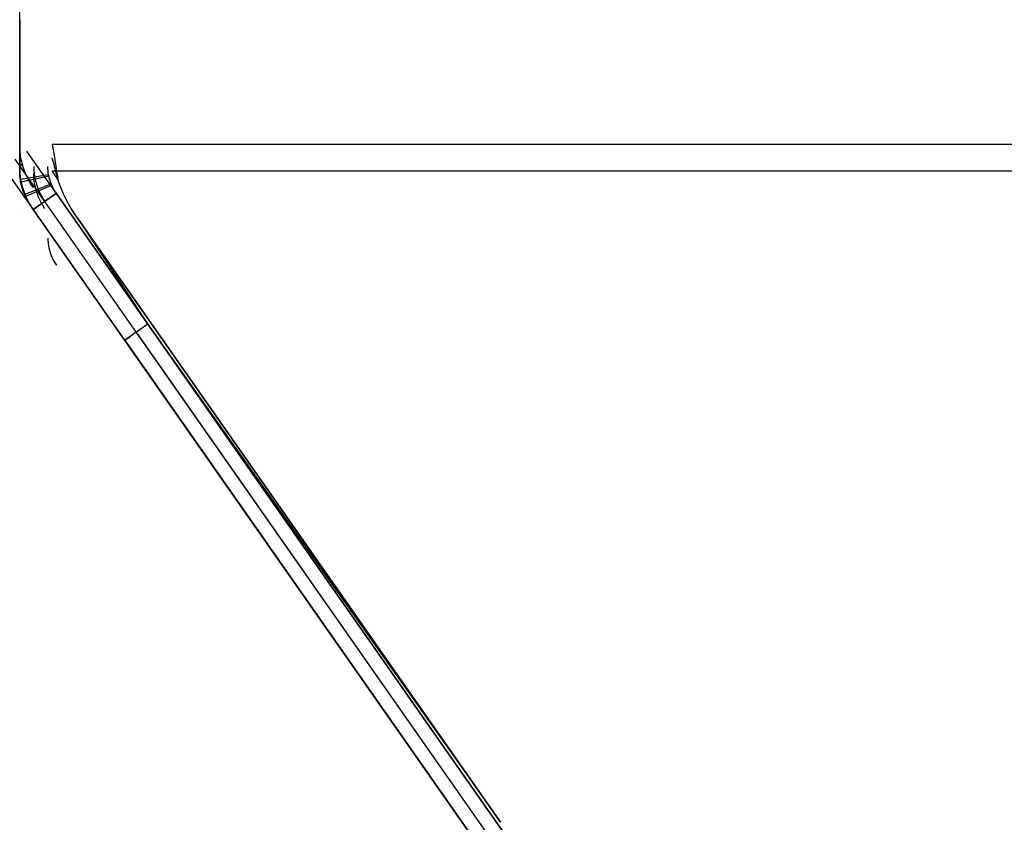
# Model space of a CAD drawing. Header units: millimetres. Extents: x 0 to 900, y -30 to 196.
# Tile 23 of 68: x 0 to 52, y 20 to 63. Entities that reach past the tile are written whole.
import ezdxf

# ---------------------------------------------------------------- set-up
doc = ezdxf.new("R2010")
doc.units = ezdxf.units.MM
doc.header["$MEASUREMENT"] = 0
doc.layers.add('Predefinito', color=5, linetype='Continuous')

# ---------------------------------------------------------------- blocks, each defined once
blk = doc.blocks.new('(#4957) MENSOLA_INTELIGENTE')
at = {"layer": 'Predefinito', "extrusion": (1, 0, 0)}
for points in [[(234.662, -83.486), (234.606, -83.308), (234.546, -83.13), (234.483, -82.952), (234.416, -82.775), (234.345, -82.598), (234.27, -82.421), (234.191, -82.245), (234.109, -82.07), (234.023, -81.895), (233.933, -81.722), (233.839, -81.549), (233.741, -81.378), (233.64, -81.207), (233.535, -81.039), (233.426, -80.871), (233.313, -80.706), (233.197, -80.542), (233.077, -80.38), (232.954, -80.22), (232.827, -80.062), (232.696, -79.906), (232.562, -79.753), (232.425, -79.602), (232.284, -79.453), (232.14, -79.308), (231.993, -79.165), (231.842, -79.025), (231.689, -78.888), (231.533, -78.754), (231.374, -78.623), (231.212, -78.495), (231.048, -78.371), (230.881, -78.25), (230.711, -78.132), (230.54, -78.019), (230.366, -77.908), (230.19, -77.802), (230.012, -77.699), (229.832, -77.6), (229.651, -77.505), (229.468, -77.414), (229.283, -77.327), (229.097, -77.243), (228.91, -77.164), (228.722, -77.089), (228.533, -77.017), (228.343, -76.95), (228.152, -76.887), (227.961, -76.827), (227.769, -76.772), (227.577, -76.721), (227.385, -76.674), (227.192, -76.631), (227, -76.591), (226.807, -76.556), (226.615, -76.525), (226.423, -76.497), (226.232, -76.474), (226.041, -76.454), (225.851, -76.438), (225.662, -76.425), (225.473, -76.416), (225.286, -76.411), (225.099, -76.409)], [(225.099, -76.409), (225.444, -76.415), (225.788, -76.433), (226.131, -76.463), (226.472, -76.504), (226.813, -76.557), (227.151, -76.622), (227.487, -76.698), (227.819, -76.786), (228.149, -76.886), (228.475, -76.996), (228.797, -77.118), (229.115, -77.251), (229.428, -77.395), (229.736, -77.549), (230.038, -77.714), (230.334, -77.889), (230.625, -78.074), (230.908, -78.27), (231.185, -78.474), (231.455, -78.689), (231.717, -78.912), (231.971, -79.144), (232.217, -79.385), (232.455, -79.634), (232.684, -79.892), (232.903, -80.157), (233.114, -80.429), (233.315, -80.708), (233.507, -80.995), (233.688, -81.287), (233.859, -81.586), (234.02, -81.89), (234.17, -82.2), (234.31, -82.515), (234.439, -82.834), (234.556, -83.158), (234.662, -83.486)], [(225.099, -76.409), (225.444, -76.415), (225.788, -76.433), (226.131, -76.463), (226.472, -76.504), (226.813, -76.557), (227.151, -76.622), (227.487, -76.698), (227.819, -76.786), (228.149, -76.886), (228.475, -76.996), (228.797, -77.118), (229.115, -77.251), (229.428, -77.395), (229.736, -77.549), (230.038, -77.714), (230.334, -77.889), (230.625, -78.074), (230.908, -78.27), (231.185, -78.474), (231.455, -78.689), (231.717, -78.912), (231.971, -79.144), (232.217, -79.385), (232.455, -79.634), (232.684, -79.892), (232.903, -80.157), (233.114, -80.429), (233.315, -80.708), (233.507, -80.995), (233.688, -81.287), (233.859, -81.586), (234.02, -81.89), (234.17, -82.2), (234.31, -82.515), (234.439, -82.834), (234.556, -83.158), (234.662, -83.486)], [(225.099, -76.409), (140.921, -76.409)], [(141.647, -76.409), (141.647, -188.156)], [(141.647, -76.409), (141.647, -188.156)], [(140.921, -76.409), (140.68, -76.406), (140.439, -76.398), (140.198, -76.383), (139.957, -76.363), (139.717, -76.337), (139.476, -76.304), (139.237, -76.267), (138.999, -76.223), (138.761, -76.173), (138.525, -76.118), (138.291, -76.057), (138.058, -75.991), (137.827, -75.919), (137.598, -75.841), (137.372, -75.759), (137.148, -75.671)], [(137.148, -75.671), (137.449, -75.787), (137.753, -75.894), (138.06, -75.991), (138.37, -76.079), (138.683, -76.156), (138.999, -76.223), (139.316, -76.28), (139.635, -76.326), (139.955, -76.363), (140.276, -76.389), (140.598, -76.404), (140.921, -76.409)], [(140.921, -76.409), (140.598, -76.404), (140.276, -76.389), (139.955, -76.363), (139.635, -76.326), (139.316, -76.28), (138.999, -76.223), (138.683, -76.156), (138.37, -76.079), (138.06, -75.991), (137.753, -75.894), (137.449, -75.787), (137.148, -75.671)], [(137.148, -75.671), (27.318, -75.671)], [(137.148, -75.671), (27.318, -75.671)], [(26.616, -73.376), (133.747, -73.376)], [(130.921, -74.929), (129.421, -74.929)], [(129.067, -75.408), (129.505, -76.842)], [(129.505, -76.842), (129.342, -76.307)], [(128.182, -77.246), (42.534, -103.432)], [(128.182, -77.246), (127.744, -75.812)], [(127.963, -76.529), (42.314, -102.715)], [(127.744, -75.812), (42.095, -101.997)], [(27.318, -75.671), (33.612, -96.258)], [(27.318, -75.671), (33.612, -96.258)], [(27.318, -75.671), (33.612, -96.258)]]:
    blk.add_lwpolyline(points, dxfattribs=at)
at = {"layer": 'Predefinito'}
for points in [[(0, 225.099), (0, 140.921)], [(0, 225.099), (1.5, 225.099)], [(1.5, 225.099), (1.5, 140.921)], [(1.5, 183.01), (0, 183.01)], [(0, 140.921), (1.5, 140.921)], [(1.5, 137.148), (0, 137.148)], [(1.952, 26.616), (1.952, 133.747)], [(2.044, 130.921), (450, 130.921)], [(2.044, 130.921), (2.044, 129.421)], [(3.047, 129.421), (3.047, 130.921)], [(14.333, 130.921), (14.333, 129.421)], [(2.044, 129.421), (450, 129.421)], [(0, 27.318), (1.5, 27.318)]]:
    blk.add_lwpolyline(points, dxfattribs=at)
at = {"layer": 'Predefinito', "extrusion": (0.999943, 0.01063, 0.000159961)}
blk.add_lwpolyline([(137.125, -75.671), (127.719, -75.812)], dxfattribs=at)
at = {"layer": 'Predefinito', "extrusion": (0, 1, 0)}
for points in [[(-0.058, -74.99), (-1.536, -75.245)], [(-0.285, -74.187), (-1.678, -74.744)], [(-0.723, -73.376), (-1.952, -74.237)], [(-3.047, -72.97), (-2.893, -73.198), (-2.746, -73.432), (-2.608, -73.671), (-2.478, -73.915), (-2.356, -74.163), (-2.243, -74.415), (-2.139, -74.671), (-2.044, -74.929)], [(-25.62, -40.732), (-3.047, -72.97)], [(-3.047, -72.97), (-6.83, -67.27)], [(-5.602, -66.409), (-51.206, -1.279)], [(-6.83, -67.27), (-5.602, -66.409)], [(-5.602, -66.409), (-5.888, -66.61)], [(-51.821, -1.709), (-6.216, -66.839)], [(-6.83, -67.27), (-52.435, -2.14)], [(-6.83, -67.27), (-25.62, -40.732)], [(-6.83, -67.27), (-25.62, -40.732)], [(-3.047, -72.97), (-2.892, -73.198), (-2.746, -73.432), (-2.608, -73.671), (-2.478, -73.915), (-2.356, -74.163), (-2.244, -74.415), (-2.139, -74.67), (-2.044, -74.929)], [(-3.047, -72.97), (-25.62, -40.732)], [(-450, -76.842), (-1.721, -76.842)], [(-3.047, -72.97), (-2.893, -73.198), (-2.746, -73.432), (-2.608, -73.671), (-2.478, -73.915), (-2.356, -74.163), (-2.243, -74.415), (-2.139, -74.671), (-2.044, -74.929)], [(-25.62, -40.732), (-3.047, -72.97)], [(-450, -75.408), (-1.721, -75.408)], [(-0.723, -73.376), (-0.647, -73.489), (-0.575, -73.604), (-0.507, -73.721), (-0.443, -73.841), (-0.383, -73.962), (-0.327, -74.086), (-0.275, -74.212), (-0.228, -74.339), (-0.185, -74.468), (-0.147, -74.598), (-0.112, -74.729), (-0.083, -74.862), (-0.057, -74.995), (-0.037, -75.129), (-0.021, -75.264), (-0.009, -75.399), (-0.002, -75.535), (0, -75.671)], [(-1.952, -74.237), (-1.905, -74.307), (-1.86, -74.379), (-1.817, -74.452), (-1.777, -74.527), (-1.739, -74.603), (-1.704, -74.68), (-1.672, -74.759), (-1.643, -74.838), (-1.616, -74.919), (-1.592, -75), (-1.57, -75.082), (-1.552, -75.165), (-1.536, -75.248), (-1.523, -75.332), (-1.513, -75.416), (-1.506, -75.501), (-1.501, -75.586), (-1.5, -75.671)], [(-51.206, -1.279), (-0.723, -73.376)], [(-52.435, -2.14), (-1.952, -74.237)], [(-0.084, -74.857), (-1.552, -75.162)], [(-0.329, -74.081), (-1.706, -74.677)], [(-1.952, -74.237), (-0.723, -73.376)], [(-1.751, -74.096), (-1.952, -74.237)]]:
    blk.add_lwpolyline(points, dxfattribs=at)
at = {"layer": 'Predefinito', "extrusion": (0.819152, 0, -0.573576)}
for points in [[(133.747, -59.691), (133.565, -59.458), (133.39, -59.223), (133.222, -58.985), (133.06, -58.745), (132.904, -58.503), (132.755, -58.258), (132.611, -58.012), (132.474, -57.763), (132.343, -57.512), (132.218, -57.259), (132.1, -57.004), (131.987, -56.746), (131.88, -56.487), (131.779, -56.226), (131.684, -55.962), (131.595, -55.697), (131.512, -55.429), (131.434, -55.16), (131.362, -54.888), (131.295, -54.615), (131.235, -54.34), (131.179, -54.062), (131.129, -53.783), (131.085, -53.502), (131.046, -53.219), (131.013, -52.934), (130.984, -52.647), (130.961, -52.359), (130.943, -52.068), (130.931, -51.776), (130.921, -51.186)], [(130.921, -51.186), (130.924, -51.48), (130.933, -51.774), (130.948, -52.067), (130.97, -52.36), (130.997, -52.651), (131.029, -52.943), (131.068, -53.232), (131.112, -53.521), (131.162, -53.809), (131.217, -54.095), (131.278, -54.379), (131.345, -54.661), (131.417, -54.942), (131.494, -55.22), (131.577, -55.496), (131.665, -55.77), (131.758, -56.041), (131.856, -56.31), (131.959, -56.575), (132.068, -56.837), (132.182, -57.097), (132.3, -57.352), (132.423, -57.605), (132.552, -57.853), (132.685, -58.098), (132.823, -58.339), (132.965, -58.576), (133.112, -58.808), (133.264, -59.036), (133.421, -59.259), (133.581, -59.478), (133.747, -59.691)], [(133.747, -59.691), (133.565, -59.458), (133.39, -59.223), (133.222, -58.985), (133.06, -58.745), (132.904, -58.503), (132.755, -58.258), (132.611, -58.012), (132.474, -57.763), (132.343, -57.512), (132.218, -57.259), (132.1, -57.004), (131.987, -56.746), (131.88, -56.487), (131.779, -56.226), (131.684, -55.962), (131.595, -55.697), (131.512, -55.429), (131.434, -55.16), (131.362, -54.888), (131.295, -54.615), (131.235, -54.34), (131.179, -54.062), (131.129, -53.783), (131.085, -53.502), (131.046, -53.219), (131.013, -52.934), (130.984, -52.647), (130.961, -52.359), (130.943, -52.068), (130.931, -51.776), (130.921, -51.186)]]:
    blk.add_lwpolyline(points, dxfattribs=at)
at = {"layer": 'Predefinito', "extrusion": (1, 7.2814e-06, -5.30847e-06)}
blk.add_lwpolyline([(130.536, -76.108), (129.324, -75.225)], dxfattribs=at)
at = {"layer": 'Predefinito', "extrusion": (0, -0.292372, 0.956305)}
for points in [[(1.721, 101.38), (1.692, 101.209), (1.668, 101.037), (1.647, 100.864), (1.63, 100.691), (1.617, 100.518), (1.608, 100.344), (1.602, 100.17), (1.6, 99.997)], [(1.721, 101.38), (1.677, 101.105), (1.643, 100.829), (1.619, 100.552), (1.605, 100.275), (1.6, 99.997)], [(1.721, 101.38), (1.692, 101.209), (1.668, 101.037), (1.647, 100.864), (1.63, 100.691), (1.617, 100.518), (1.608, 100.344), (1.602, 100.17), (1.6, 99.997)]]:
    blk.add_lwpolyline(points, dxfattribs=at)
at = {"layer": 'Predefinito', "extrusion": (1, -0.000995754, 1.40319e-06)}
blk.add_lwpolyline([(127.745, -75.812), (27.319, -75.671)], dxfattribs=at)
at = {"layer": 'Predefinito', "extrusion": (0, 0.956305, 0.292372)}
blk.add_lwpolyline([(-0.723, -77.952), (-0.667, -78.039), (-0.612, -78.128), (-0.559, -78.218), (-0.509, -78.309), (-0.461, -78.402), (-0.415, -78.497), (-0.371, -78.592), (-0.329, -78.689), (-0.29, -78.787), (-0.253, -78.886), (-0.219, -78.987), (-0.187, -79.088), (-0.157, -79.19), (-0.13, -79.293), (-0.106, -79.396), (-0.084, -79.501), (-0.064, -79.605), (-0.047, -79.711), (-0.033, -79.817), (-0.021, -79.923), (-0.012, -80.03), (-0.005, -80.136), (-0.001, -80.244), (0, -80.351)], dxfattribs=at)
at = {"layer": 'Predefinito', "extrusion": (0, 0.935934, 0.352177)}
blk.add_lwpolyline([(-1.338, -78.451), (-1.292, -78.524), (-1.247, -78.597), (-1.204, -78.672), (-1.163, -78.748), (-1.124, -78.825), (-1.087, -78.904), (-1.051, -78.983), (-1.018, -79.064), (-0.986, -79.145), (-0.956, -79.227), (-0.928, -79.31), (-0.902, -79.394), (-0.878, -79.479), (-0.856, -79.565), (-0.836, -79.651), (-0.818, -79.737), (-0.802, -79.824), (-0.788, -79.912), (-0.777, -80), (-0.767, -80.088), (-0.76, -80.176), (-0.754, -80.265), (-0.751, -80.354), (-0.75, -80.443)], dxfattribs=at)
at = {"layer": 'Predefinito', "extrusion": (0, 0.898285, 0.439413)}
blk.add_lwpolyline([(-1.5, -79.977), (-1.501, -79.906), (-1.503, -79.835), (-1.507, -79.764), (-1.513, -79.693), (-1.52, -79.622), (-1.529, -79.551), (-1.54, -79.481), (-1.552, -79.412), (-1.566, -79.342), (-1.581, -79.273), (-1.598, -79.205), (-1.617, -79.137), (-1.637, -79.07), (-1.658, -79.003), (-1.681, -78.937), (-1.706, -78.872), (-1.732, -78.807), (-1.759, -78.744), (-1.788, -78.681), (-1.818, -78.619), (-1.85, -78.558), (-1.882, -78.498), (-1.917, -78.439), (-1.952, -78.381)], dxfattribs=at)
at = {"layer": 'Predefinito', "extrusion": (0.139343, 0.970042, 0.199003)}
for points in [[(-50.036, -3.604), (3.068, -77.172)], [(-50.644, -4.043), (2.46, -77.611)], [(-51.252, -4.481), (1.852, -78.05)]]:
    blk.add_lwpolyline(points, dxfattribs=at)
at = {"layer": 'Predefinito'}
for points in [[(0.723, 133.747, -73.376), (0.65, 133.852, -73.483), (0.583, 133.956, -73.586), (0.52, 134.061, -73.687), (0.461, 134.166, -73.786), (0.407, 134.271, -73.881), (0.358, 134.377, -73.975), (0.312, 134.482, -74.065), (0.271, 134.587, -74.154), (0.233, 134.693, -74.24), (0.199, 134.798, -74.323), (0.168, 134.904, -74.405), (0.141, 135.01, -74.484), (0.116, 135.116, -74.56), (0.095, 135.222, -74.635), (0.076, 135.328, -74.708), (0.06, 135.434, -74.778), (0.046, 135.54, -74.847), (0.034, 135.647, -74.914), (0.025, 135.753, -74.978), (0.017, 135.86, -75.041), (0.006, 136.073, -75.162), (0, 136.287, -75.276), (-0.002, 136.502, -75.383), (-0.002, 136.717, -75.484), (-0.001, 136.932, -75.58), (0, 137.148, -75.671)], [(0.75, 137.148, -75.671), (0.751, 136.966, -75.608), (0.752, 136.787, -75.544), (0.756, 136.612, -75.478), (0.76, 136.44, -75.41), (0.767, 136.272, -75.34), (0.775, 136.106, -75.268), (0.785, 135.944, -75.193), (0.797, 135.785, -75.118), (0.812, 135.629, -75.04), (0.829, 135.476, -74.961), (0.848, 135.327, -74.88), (0.87, 135.181, -74.798), (0.894, 135.038, -74.716), (0.92, 134.9, -74.633), (0.95, 134.766, -74.549), (0.982, 134.636, -74.466), (1.016, 134.51, -74.382), (1.054, 134.389, -74.298), (1.094, 134.272, -74.215), (1.137, 134.159, -74.132), (1.183, 134.05, -74.05), (1.232, 133.945, -73.968), (1.283, 133.844, -73.887), (1.338, 133.747, -73.806)], [(1.952, 133.747, -74.237), (1.91, 133.844, -74.298), (1.87, 133.945, -74.361), (1.833, 134.05, -74.424), (1.798, 134.159, -74.487), (1.765, 134.272, -74.551), (1.734, 134.389, -74.615), (1.705, 134.51, -74.679), (1.678, 134.636, -74.744), (1.654, 134.766, -74.808), (1.631, 134.9, -74.872), (1.611, 135.038, -74.936), (1.592, 135.181, -75), (1.575, 135.327, -75.063), (1.561, 135.476, -75.124), (1.548, 135.629, -75.185), (1.536, 135.785, -75.245), (1.519, 136.106, -75.361), (1.508, 136.44, -75.47), (1.502, 136.787, -75.573), (1.5, 137.148, -75.671)], [(1.721, 129.505, -76.842), (1.724, 129.544, -76.83), (1.728, 129.582, -76.817), (1.731, 129.62, -76.803), (1.735, 129.658, -76.788), (1.739, 129.695, -76.772), (1.742, 129.732, -76.756), (1.746, 129.769, -76.739), (1.75, 129.805, -76.721), (1.754, 129.84, -76.703), (1.758, 129.875, -76.683), (1.762, 129.91, -76.663), (1.766, 129.945, -76.643), (1.77, 129.978, -76.621), (1.774, 130.012, -76.599), (1.778, 130.045, -76.577), (1.783, 130.077, -76.553), (1.787, 130.109, -76.529), (1.791, 130.14, -76.505), (1.796, 130.171, -76.48), (1.8, 130.202, -76.454), (1.805, 130.232, -76.428), (1.809, 130.261, -76.401), (1.814, 130.29, -76.373), (1.818, 130.318, -76.345), (1.823, 130.346, -76.317), (1.828, 130.373, -76.288), (1.832, 130.4, -76.258), (1.837, 130.426, -76.228), (1.842, 130.452, -76.198), (1.847, 130.477, -76.167), (1.852, 130.501, -76.135), (1.857, 130.525, -76.103), (1.862, 130.548, -76.071), (1.867, 130.57, -76.039), (1.872, 130.592, -76.005), (1.878, 130.613, -75.972), (1.883, 130.634, -75.938), (1.888, 130.654, -75.904), (1.894, 130.673, -75.869), (1.899, 130.692, -75.834), (1.905, 130.71, -75.799), (1.91, 130.727, -75.764), (1.916, 130.744, -75.728), (1.921, 130.76, -75.692), (1.927, 130.775, -75.655), (1.933, 130.789, -75.619), (1.938, 130.803, -75.582), (1.944, 130.816, -75.545), (1.95, 130.829, -75.507), (1.956, 130.84, -75.47), (1.962, 130.851, -75.432), (1.968, 130.861, -75.394), (1.974, 130.87, -75.356), (1.98, 130.879, -75.318), (1.986, 130.887, -75.279), (1.993, 130.894, -75.241), (1.999, 130.9, -75.202), (2.005, 130.905, -75.163), (2.012, 130.91, -75.125), (2.018, 130.914, -75.086), (2.025, 130.917, -75.047), (2.031, 130.919, -75.008), (2.038, 130.92, -74.969), (2.044, 130.921, -74.929)], [(2.044, 130.171, -74.929), (2.038, 130.171, -74.954), (2.031, 130.17, -74.978), (2.025, 130.169, -75.002), (2.018, 130.167, -75.027), (2.012, 130.165, -75.051), (2.005, 130.162, -75.075), (1.999, 130.159, -75.1), (1.993, 130.155, -75.124), (1.987, 130.151, -75.148), (1.981, 130.146, -75.172), (1.974, 130.141, -75.196), (1.968, 130.136, -75.22), (1.962, 130.13, -75.244), (1.956, 130.123, -75.267), (1.95, 130.116, -75.291), (1.945, 130.109, -75.314), (1.939, 130.101, -75.338), (1.933, 130.092, -75.361), (1.927, 130.084, -75.384), (1.922, 130.074, -75.407), (1.916, 130.065, -75.43), (1.91, 130.055, -75.452), (1.905, 130.044, -75.475), (1.899, 130.033, -75.497), (1.894, 130.021, -75.519), (1.889, 130.01, -75.54), (1.883, 129.997, -75.562), (1.878, 129.984, -75.583), (1.873, 129.971, -75.604), (1.868, 129.958, -75.625), (1.862, 129.944, -75.645), (1.857, 129.929, -75.666), (1.852, 129.914, -75.686), (1.847, 129.899, -75.705), (1.842, 129.883, -75.725), (1.837, 129.867, -75.744), (1.833, 129.851, -75.762), (1.828, 129.834, -75.781), (1.823, 129.817, -75.799), (1.818, 129.799, -75.817), (1.814, 129.781, -75.834), (1.809, 129.763, -75.851), (1.805, 129.744, -75.868), (1.8, 129.725, -75.884), (1.796, 129.706, -75.9), (1.791, 129.686, -75.916), (1.787, 129.666, -75.931), (1.783, 129.646, -75.946), (1.778, 129.625, -75.961), (1.774, 129.604, -75.975), (1.77, 129.583, -75.988), (1.766, 129.562, -76.002), (1.762, 129.54, -76.014), (1.758, 129.518, -76.027), (1.754, 129.496, -76.039), (1.75, 129.474, -76.05), (1.746, 129.451, -76.061), (1.742, 129.428, -76.072), (1.739, 129.405, -76.082), (1.735, 129.382, -76.092), (1.731, 129.358, -76.101), (1.728, 129.334, -76.109), (1.724, 129.31, -76.118), (1.721, 129.286, -76.125)], [(1.721, 129.067, -75.408), (1.724, 129.076, -75.404), (1.728, 129.086, -75.401), (1.731, 129.096, -75.398), (1.735, 129.105, -75.394), (1.739, 129.114, -75.39), (1.742, 129.123, -75.386), (1.746, 129.133, -75.382), (1.75, 129.142, -75.377), (1.754, 129.15, -75.373), (1.758, 129.159, -75.368), (1.762, 129.168, -75.363), (1.766, 129.177, -75.358), (1.77, 129.185, -75.352), (1.774, 129.193, -75.347), (1.778, 129.202, -75.341), (1.783, 129.21, -75.335), (1.787, 129.218, -75.329), (1.791, 129.225, -75.323), (1.796, 129.233, -75.317), (1.8, 129.241, -75.311), (1.805, 129.248, -75.304), (1.809, 129.256, -75.297), (1.814, 129.263, -75.29), (1.818, 129.27, -75.283), (1.823, 129.277, -75.276), (1.828, 129.284, -75.269), (1.832, 129.29, -75.262), (1.837, 129.297, -75.254), (1.847, 129.31, -75.239), (1.857, 129.322, -75.223), (1.867, 129.333, -75.207), (1.878, 129.344, -75.19), (1.888, 129.354, -75.173), (1.899, 129.363, -75.156), (1.91, 129.372, -75.138), (1.921, 129.38, -75.12), (1.933, 129.388, -75.102), (1.944, 129.394, -75.083), (1.956, 129.4, -75.064), (1.968, 129.406, -75.046), (1.974, 129.408, -75.036), (1.98, 129.41, -75.026), (1.986, 129.412, -75.017), (1.993, 129.414, -75.007), (1.999, 129.415, -74.998), (2.005, 129.417, -74.988), (2.012, 129.418, -74.978), (2.018, 129.419, -74.968), (2.025, 129.42, -74.959), (2.031, 129.42, -74.949), (2.038, 129.42, -74.939), (2.044, 129.421, -74.929)]]:
    blk.add_polyline3d(points, dxfattribs=at)

msp = doc.modelspace()

# ---------------------------------------------------------------- block references
at = {"layer": 'Predefinito', "extrusion": (0, -1, 0)}
for p in [(0, 1061.537, 20.473), (0, 1741.537, 20.473), (0, 1401.537, 20.473), (0, 381.537, 20.473), (0, 721.537, 20.473)]:
    msp.add_blockref('(#4957) MENSOLA_INTELIGENTE', p, dxfattribs=at)

doc.saveas('drawing.dxf')
